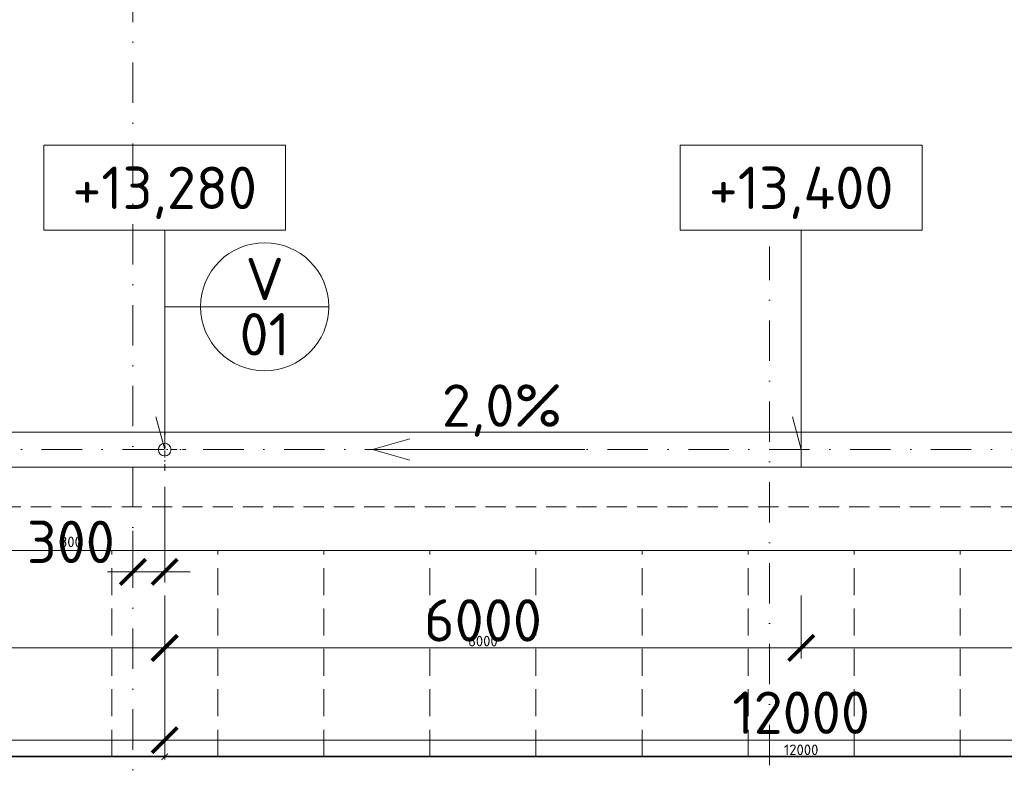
# Model space of a CAD drawing. Header units: millimetres. Extents: x -1695604 to 5289369, y -1488057 to 2187451.
# Tile 159 of 256: x 113483 to 122765, y 174258 to 181353. Entities that reach past the tile are written whole.
import ezdxf
from ezdxf import colors
from ezdxf.entities.mleader import LeaderData, LeaderLine
from ezdxf.enums import TextEntityAlignment as Align
from ezdxf.math import Vec2, Vec3

# ---------------------------------------------------------------- set-up
doc = ezdxf.new("R2010")
doc.units = ezdxf.units.MM
for name, pattern in [('CENTERX2', [101.6, 63.5, -12.7, 12.7, -12.7]), ('DASHDOT', [25.4, 12.7, -6.35, 0, -6.35]), ('ČÁRKOVANÁ', [19.05, 12.7, -6.35])]:
    doc.linetypes.add(name, pattern=pattern)
doc.layers.get('Defpoints').update_dxf_attribs({"color": 8})
for name, color, linetype, lineweight in [('A99_N_kce-pohl', 1, 'Continuous', 9), ('A99_N_koty-200', 5, 'Continuous', 5), ('A99_N_koty-200 @ 200', 5, 'Continuous', 5), ('A99_N_koty-200 @ 50 (2)', 5, 'Continuous', 5), ('A99_N_koty-vysk', 160, 'Continuous', 5), ('A99_N_txt-popis-50 @ 200', 240, 'Continuous', 9), ('A99_N_znaceni 200', 5, 'Continuous', 5), ('A99_S_osy', 1, 'CENTERX2', 5)]:
    doc.layers.add(name, color=color, linetype=linetype, lineweight=lineweight)
doc.styles.add('A99_kota', font='isocpeur.ttf', dxfattribs={"height": 2})
doc.styles.add('A99_popis', font='isocpeur.ttf')
doc.styles.add('ad_popis 100', font='isocpeur.ttf', dxfattribs={"height": 200})
doc.dimstyles.new('A99_kota_200 new', dxfattribs={"dimscale": 200, "dimtxt": 2, "dimasz": 1.2, "dimexe": 0.5, "dimexo": 1.5, "dimgap": 0.3, "dimtad": 1, "dimdec": 0, "dimzin": 3, "dimdsep": 46, "dimtxsty": 'A99_kota', "dimblk": 'ARCHTICK', "dimcen": 2.5, "dimazin": 2, "dimtfac": 0.75, "dimtdec": 0, "dimtmove": 2, "dimatfit": 0, "dimfxl": 0, "dimtolj": 1, "dimtzin": 0, "dimlwd": 5, "dimlwe": 5, "dimarcsym": 0})

# ---------------------------------------------------------------- blocks, each defined once
blk = doc.blocks.new('_ArchTick')
at = {"color": 0, "linetype": 'ByBlock', "const_width": 0.15}
blk.add_lwpolyline([(-0.5, -0.5), (0.5, 0.5)], dxfattribs=at)
blk = doc.blocks.new('*D5286')
at = {"layer": 'A99_N_koty-200', "color": 0, "linetype": 'Continuous', "lineweight": 5, "transparency": 16777216}
for p, q in [((114850, 176947.5), (114850, 176047.5)), ((114550, 176535), (114550, 176047.5)), ((114550, 176147.5), (114310, 176147.5)), ((114550, 176147.5), (114850, 176147.5)), ((114850, 176147.5), (115090, 176147.5))]:
    blk.add_line(p, q, dxfattribs=at)
at = {"layer": 'Defpoints', "color": 0, "linetype": 'Continuous', "lineweight": 18, "transparency": 16777216}
for p in [(114850, 177300), (114550, 176835), (114850, 176147.5)]:
    blk.add_point(p, dxfattribs=at)
at = {"layer": 'A99_N_koty-200', "color": 0, "linetype": 'Continuous', "lineweight": 5, "transparency": 16777216, "xscale": 240, "yscale": 240, "zscale": 240}
blk.add_blockref('_ArchTick', (114550, 176147.5), dxfattribs=at)
at = {"layer": 'A99_N_koty-200', "color": 0, "linetype": 'Continuous', "lineweight": 5, "transparency": 16777216, "xscale": 240, "yscale": 240, "zscale": 240, "rotation": 180}
blk.add_blockref('_ArchTick', (114850, 176147.5), dxfattribs=at)
at = {"layer": 'A99_N_koty-200', "color": 0, "linetype": 'Continuous', "transparency": 16777216, "insert": (113965, 176430), "char_height": 400, "attachment_point": 5, "style": 'A99_kota'}
blk.add_mtext('\\A1;300', dxfattribs=at)
blk = doc.blocks.new('*D5287')
at = {"layer": 'A99_N_koty-200', "color": 0, "linetype": 'Continuous', "lineweight": 5, "transparency": 16777216}
for p, q in [((114550, 176347.5), (114550, 176122.5)), ((114850, 176347.5), (114850, 176122.5)), ((114550, 176147.5), (114490, 176147.5)), ((114550, 176147.5), (114850, 176147.5)), ((114850, 176147.5), (114910, 176147.5))]:
    blk.add_line(p, q, dxfattribs=at)
at = {"layer": 'Defpoints', "color": 0, "linetype": 'Continuous', "lineweight": 18, "transparency": 16777216}
for p in [(114850, 177300), (114550, 176835), (114850, 176147.5)]:
    blk.add_point(p, dxfattribs=at)
at = {"layer": 'A99_N_koty-200', "color": 0, "linetype": 'Continuous', "lineweight": 5, "transparency": 16777216, "xscale": 60, "yscale": 60, "zscale": 60}
blk.add_blockref('_ArchTick', (114550, 176147.5), dxfattribs=at)
at = {"layer": 'A99_N_koty-200', "color": 0, "linetype": 'Continuous', "lineweight": 5, "transparency": 16777216, "xscale": 60, "yscale": 60, "zscale": 60, "rotation": 180}
blk.add_blockref('_ArchTick', (114850, 176147.5), dxfattribs=at)
at = {"layer": 'A99_N_koty-200', "color": 0, "linetype": 'Continuous', "transparency": 16777216, "insert": (113965, 176430), "char_height": 100, "attachment_point": 5, "style": 'A99_kota'}
blk.add_mtext('\\A1;300', dxfattribs=at)
blk = doc.blocks.new('*D5292')
at = {"layer": 'A99_N_koty-200', "color": 0, "linetype": 'Continuous', "lineweight": 5, "transparency": 16777216}
for p, q in [((102850, 175360), (102850, 174460)), ((114850, 175360), (114850, 174460)), ((102850, 174560), (114850, 174560))]:
    blk.add_line(p, q, dxfattribs=at)
at = {"layer": 'Defpoints', "color": 0, "linetype": 'Continuous', "lineweight": 18, "transparency": 16777216}
for p in [(102850, 177300), (114850, 176835), (114850, 174560)]:
    blk.add_point(p, dxfattribs=at)
at = {"layer": 'A99_N_koty-200', "color": 0, "linetype": 'Continuous', "lineweight": 5, "transparency": 16777216, "xscale": 240, "yscale": 240, "zscale": 240, "rotation": 180}
blk.add_blockref('_ArchTick', (102850, 174560), dxfattribs=at)
at = {"layer": 'A99_N_koty-200', "color": 0, "linetype": 'Continuous', "lineweight": 5, "transparency": 16777216, "xscale": 240, "yscale": 240, "zscale": 240}
blk.add_blockref('_ArchTick', (114850, 174560), dxfattribs=at)
at = {"layer": 'A99_N_koty-200', "color": 0, "linetype": 'Continuous', "transparency": 16777216, "insert": (110797.5, 174820), "char_height": 400, "attachment_point": 5, "style": 'A99_kota'}
blk.add_mtext('\\A1;12000', dxfattribs=at)
blk = doc.blocks.new('*D5293')
at = {"layer": 'A99_N_koty-200', "color": 0, "linetype": 'Continuous', "lineweight": 5, "transparency": 16777216}
for p, q in [((102850, 174605), (102850, 174380)), ((114850, 174605), (114850, 174380)), ((102850, 174405), (114850, 174405))]:
    blk.add_line(p, q, dxfattribs=at)
at = {"layer": 'Defpoints', "color": 0, "linetype": 'Continuous', "lineweight": 18, "transparency": 16777216}
for p in [(102850, 177300), (114850, 176835), (114850, 174405)]:
    blk.add_point(p, dxfattribs=at)
at = {"layer": 'A99_N_koty-200', "color": 0, "linetype": 'Continuous', "lineweight": 5, "transparency": 16777216, "xscale": 60, "yscale": 60, "zscale": 60, "rotation": 180}
blk.add_blockref('_ArchTick', (102850, 174405), dxfattribs=at)
at = {"layer": 'A99_N_koty-200', "color": 0, "linetype": 'Continuous', "lineweight": 5, "transparency": 16777216, "xscale": 60, "yscale": 60, "zscale": 60}
blk.add_blockref('_ArchTick', (114850, 174405), dxfattribs=at)
at = {"layer": 'A99_N_koty-200', "color": 0, "linetype": 'Continuous', "transparency": 16777216, "insert": (108850, 174470), "char_height": 100, "attachment_point": 5, "style": 'A99_kota'}
blk.add_mtext('\\A1;12000', dxfattribs=at)
blk = doc.blocks.new('*D5298')
at = {"layer": 'A99_N_koty-200', "color": 0, "linetype": 'Continuous', "lineweight": 5, "transparency": 16777216}
for p, q in [((108850, 175925), (108850, 175330)), ((114850, 175925), (114850, 175330)), ((114850, 175430), (108850, 175430))]:
    blk.add_line(p, q, dxfattribs=at)
at = {"layer": 'Defpoints', "color": 0, "linetype": 'Continuous', "lineweight": 18, "transparency": 16777216}
for p in [(108850, 176225), (114850, 176225), (108850, 175430)]:
    blk.add_point(p, dxfattribs=at)
at = {"layer": 'A99_N_koty-200', "color": 0, "linetype": 'Continuous', "lineweight": 5, "transparency": 16777216, "xscale": 240, "yscale": 240, "zscale": 240, "rotation": 180}
blk.add_blockref('_ArchTick', (108850, 175430), dxfattribs=at)
at = {"layer": 'A99_N_koty-200', "color": 0, "linetype": 'Continuous', "lineweight": 5, "transparency": 16777216, "xscale": 240, "yscale": 240, "zscale": 240}
blk.add_blockref('_ArchTick', (114850, 175430), dxfattribs=at)
at = {"layer": 'A99_N_koty-200', "color": 0, "linetype": 'Continuous', "transparency": 16777216, "insert": (111850, 175690), "char_height": 400, "attachment_point": 5, "style": 'A99_kota'}
blk.add_mtext('\\A1;6000', dxfattribs=at)
blk = doc.blocks.new('*D5299')
at = {"layer": 'A99_N_koty-200', "color": 0, "linetype": 'Continuous', "lineweight": 5, "transparency": 16777216}
for p, q in [((108850, 175630), (108850, 175405)), ((114850, 175630), (114850, 175405)), ((114850, 175430), (108850, 175430))]:
    blk.add_line(p, q, dxfattribs=at)
at = {"layer": 'Defpoints', "color": 0, "linetype": 'Continuous', "lineweight": 18, "transparency": 16777216}
for p in [(108850, 176225), (114850, 176225), (108850, 175430)]:
    blk.add_point(p, dxfattribs=at)
at = {"layer": 'A99_N_koty-200', "color": 0, "linetype": 'Continuous', "lineweight": 5, "transparency": 16777216, "xscale": 60, "yscale": 60, "zscale": 60, "rotation": 180}
blk.add_blockref('_ArchTick', (108850, 175430), dxfattribs=at)
at = {"layer": 'A99_N_koty-200', "color": 0, "linetype": 'Continuous', "lineweight": 5, "transparency": 16777216, "xscale": 60, "yscale": 60, "zscale": 60}
blk.add_blockref('_ArchTick', (114850, 175430), dxfattribs=at)
at = {"layer": 'A99_N_koty-200', "color": 0, "linetype": 'Continuous', "transparency": 16777216, "insert": (111850, 175495), "char_height": 100, "attachment_point": 5, "style": 'A99_kota'}
blk.add_mtext('\\A1;6000', dxfattribs=at)
blk = doc.blocks.new('*U66')
at = {"color": 0, "linetype": 'ByBlock'}
for p, q in [((5.7, -4), (5.7, -14.35)), ((5.7, -14.35), (5.286, -12.805))]:
    blk.add_line(p, q, dxfattribs=at)
blk.add_lwpolyline([(0, -4), (11.4, -4), (11.4, 0), (0, 0)], close=True, dxfattribs=at)
at = {"color": 0, "linetype": 'ByBlock', "style": 'A99_kota'}
for tag, p in [('VYSKA', (5.7, -2.241)), ('VYSKA_POPIS1', (5.7, -6.041)), ('VYSKA_POPIS2', (5.9, -9.541)), ('VYSKA_POPIS3', (5.9, -13.041))]:
    blk.add_attdef(tag, text='', height=2, dxfattribs=at).set_placement(p, align=Align.MIDDLE)
blk = doc.blocks.new('*D5343')
at = {"layer": 'A99_N_koty-200', "color": 0, "linetype": 'Continuous', "lineweight": 5, "transparency": 16777216}
for p, q in [((114850, 175360), (114850, 174460)), ((126850, 175360), (126850, 174460)), ((114850, 174560), (126850, 174560))]:
    blk.add_line(p, q, dxfattribs=at)
at = {"layer": 'Defpoints', "color": 0, "linetype": 'Continuous', "lineweight": 18, "transparency": 16777216}
for p in [(114850, 176835), (126850, 176835), (126850, 174560)]:
    blk.add_point(p, dxfattribs=at)
at = {"layer": 'A99_N_koty-200', "color": 0, "linetype": 'Continuous', "lineweight": 5, "transparency": 16777216, "xscale": 240, "yscale": 240, "zscale": 240, "rotation": 180}
blk.add_blockref('_ArchTick', (114850, 174560), dxfattribs=at)
at = {"layer": 'A99_N_koty-200', "color": 0, "linetype": 'Continuous', "lineweight": 5, "transparency": 16777216, "xscale": 240, "yscale": 240, "zscale": 240}
blk.add_blockref('_ArchTick', (126850, 174560), dxfattribs=at)
at = {"layer": 'A99_N_koty-200', "color": 0, "linetype": 'Continuous', "transparency": 16777216, "insert": (120850, 174820), "char_height": 400, "attachment_point": 5, "style": 'A99_kota'}
blk.add_mtext('\\A1;12000', dxfattribs=at)
blk = doc.blocks.new('*D5344')
at = {"layer": 'A99_N_koty-200', "color": 0, "linetype": 'Continuous', "lineweight": 5, "transparency": 16777216}
for p, q in [((114850, 174605), (114850, 174380)), ((126850, 174605), (126850, 174380)), ((114850, 174405), (126850, 174405))]:
    blk.add_line(p, q, dxfattribs=at)
at = {"layer": 'Defpoints', "color": 0, "linetype": 'Continuous', "lineweight": 18, "transparency": 16777216}
for p in [(114850, 176835), (126850, 176835), (126850, 174405)]:
    blk.add_point(p, dxfattribs=at)
at = {"layer": 'A99_N_koty-200', "color": 0, "linetype": 'Continuous', "lineweight": 5, "transparency": 16777216, "xscale": 60, "yscale": 60, "zscale": 60, "rotation": 180}
blk.add_blockref('_ArchTick', (114850, 174405), dxfattribs=at)
at = {"layer": 'A99_N_koty-200', "color": 0, "linetype": 'Continuous', "lineweight": 5, "transparency": 16777216, "xscale": 60, "yscale": 60, "zscale": 60}
blk.add_blockref('_ArchTick', (126850, 174405), dxfattribs=at)
at = {"layer": 'A99_N_koty-200', "color": 0, "linetype": 'Continuous', "transparency": 16777216, "insert": (120850, 174470), "char_height": 100, "attachment_point": 5, "style": 'A99_kota'}
blk.add_mtext('\\A1;12000', dxfattribs=at)
blk = doc.blocks.new('*D5346')
at = {"layer": 'A99_N_koty-200', "color": 0, "linetype": 'Continuous', "lineweight": 5, "transparency": 16777216}
for p, q in [((114850, 175925), (114850, 175330)), ((120850, 175925), (120850, 175330)), ((114850, 175430), (120850, 175430))]:
    blk.add_line(p, q, dxfattribs=at)
at = {"layer": 'Defpoints', "color": 0, "linetype": 'Continuous', "lineweight": 18, "transparency": 16777216}
for p in [(114850, 176225), (120850, 176225), (120850, 175430)]:
    blk.add_point(p, dxfattribs=at)
at = {"layer": 'A99_N_koty-200', "color": 0, "linetype": 'Continuous', "lineweight": 5, "transparency": 16777216, "xscale": 240, "yscale": 240, "zscale": 240, "rotation": 180}
blk.add_blockref('_ArchTick', (114850, 175430), dxfattribs=at)
at = {"layer": 'A99_N_koty-200', "color": 0, "linetype": 'Continuous', "lineweight": 5, "transparency": 16777216, "xscale": 240, "yscale": 240, "zscale": 240}
blk.add_blockref('_ArchTick', (120850, 175430), dxfattribs=at)
at = {"layer": 'A99_N_koty-200', "color": 0, "linetype": 'Continuous', "transparency": 16777216, "insert": (117850, 175690), "char_height": 400, "attachment_point": 5, "style": 'A99_kota'}
blk.add_mtext('\\A1;6000', dxfattribs=at)
blk = doc.blocks.new('*D5347')
at = {"layer": 'A99_N_koty-200', "color": 0, "linetype": 'Continuous', "lineweight": 5, "transparency": 16777216}
for p, q in [((114850, 175630), (114850, 175405)), ((120850, 175630), (120850, 175405)), ((114850, 175430), (120850, 175430))]:
    blk.add_line(p, q, dxfattribs=at)
at = {"layer": 'Defpoints', "color": 0, "linetype": 'Continuous', "lineweight": 18, "transparency": 16777216}
for p in [(114850, 176225), (120850, 176225), (120850, 175430)]:
    blk.add_point(p, dxfattribs=at)
at = {"layer": 'A99_N_koty-200', "color": 0, "linetype": 'Continuous', "lineweight": 5, "transparency": 16777216, "xscale": 60, "yscale": 60, "zscale": 60, "rotation": 180}
blk.add_blockref('_ArchTick', (114850, 175430), dxfattribs=at)
at = {"layer": 'A99_N_koty-200', "color": 0, "linetype": 'Continuous', "lineweight": 5, "transparency": 16777216, "xscale": 60, "yscale": 60, "zscale": 60}
blk.add_blockref('_ArchTick', (120850, 175430), dxfattribs=at)
at = {"layer": 'A99_N_koty-200', "color": 0, "linetype": 'Continuous', "transparency": 16777216, "insert": (117850, 175495), "char_height": 100, "attachment_point": 5, "style": 'A99_kota'}
blk.add_mtext('\\A1;6000', dxfattribs=at)
blk = doc.blocks.new('*D5349')
at = {"layer": 'A99_N_koty-200', "color": 0, "linetype": 'Continuous', "lineweight": 5, "transparency": 16777216}
for p, q in [((120850, 175925), (120850, 175330)), ((126850, 175925), (126850, 175330)), ((126850, 175430), (120850, 175430))]:
    blk.add_line(p, q, dxfattribs=at)
at = {"layer": 'Defpoints', "color": 0, "linetype": 'Continuous', "lineweight": 18, "transparency": 16777216}
for p in [(120850, 176225), (126850, 176225), (120850, 175430)]:
    blk.add_point(p, dxfattribs=at)
at = {"layer": 'A99_N_koty-200', "color": 0, "linetype": 'Continuous', "lineweight": 5, "transparency": 16777216, "xscale": 240, "yscale": 240, "zscale": 240, "rotation": 180}
blk.add_blockref('_ArchTick', (120850, 175430), dxfattribs=at)
at = {"layer": 'A99_N_koty-200', "color": 0, "linetype": 'Continuous', "lineweight": 5, "transparency": 16777216, "xscale": 240, "yscale": 240, "zscale": 240}
blk.add_blockref('_ArchTick', (126850, 175430), dxfattribs=at)
at = {"layer": 'A99_N_koty-200', "color": 0, "linetype": 'Continuous', "transparency": 16777216, "insert": (123850, 175690), "char_height": 400, "attachment_point": 5, "style": 'A99_kota'}
blk.add_mtext('\\A1;6000', dxfattribs=at)
blk = doc.blocks.new('*D5350')
at = {"layer": 'A99_N_koty-200', "color": 0, "linetype": 'Continuous', "lineweight": 5, "transparency": 16777216}
for p, q in [((120850, 175630), (120850, 175405)), ((126850, 175630), (126850, 175405)), ((126850, 175430), (120850, 175430))]:
    blk.add_line(p, q, dxfattribs=at)
at = {"layer": 'Defpoints', "color": 0, "linetype": 'Continuous', "lineweight": 18, "transparency": 16777216}
for p in [(120850, 176225), (126850, 176225), (120850, 175430)]:
    blk.add_point(p, dxfattribs=at)
at = {"layer": 'A99_N_koty-200', "color": 0, "linetype": 'Continuous', "lineweight": 5, "transparency": 16777216, "xscale": 60, "yscale": 60, "zscale": 60, "rotation": 180}
blk.add_blockref('_ArchTick', (120850, 175430), dxfattribs=at)
at = {"layer": 'A99_N_koty-200', "color": 0, "linetype": 'Continuous', "lineweight": 5, "transparency": 16777216, "xscale": 60, "yscale": 60, "zscale": 60}
blk.add_blockref('_ArchTick', (126850, 175430), dxfattribs=at)
at = {"layer": 'A99_N_koty-200', "color": 0, "linetype": 'Continuous', "transparency": 16777216, "insert": (123850, 175495), "char_height": 100, "attachment_point": 5, "style": 'A99_kota'}
blk.add_mtext('\\A1;6000', dxfattribs=at)
blk = doc.blocks.new('*U20')
at = {"color": 0, "linetype": 'ByBlock'}
blk.add_line((-3.02, 0), (3.02, 0), dxfattribs=at)
blk.add_circle((0, 0), 3.02, dxfattribs=at)
at = {"color": 0, "linetype": 'ByBlock', "style": 'A99_popis'}
for tag, p in [('KATEGORIE', (0, 1.31)), ('PRVEK', (0, -1.298))]:
    blk.add_attdef(tag, text='', height=2, dxfattribs=at).set_placement(p, align=Align.MIDDLE_CENTER)
blk = doc.blocks.new('*U6183')
at = {"layer": 'A99_N_koty-200 @ 200', "linetype": 'Continuous'}
dim = blk.add_linear_dim(base=(114850, 176147.5), p1=(114550, 176835), p2=(114850, 177300), dimstyle='A99_kota_200 new', override={"dimscale": 200, "dimtix": 1, "dimtofl": 1, "dimtmove": 2, "dimatfit": 0}, dxfattribs=at)
dim.commit()
dim.dimension.update_dxf_attribs({"geometry": '*D5286', "text_midpoint": (113965, 176430), "dimtype": 128})
at = {"layer": 'A99_N_koty-200 @ 50 (2)', "linetype": 'Continuous'}
dim = blk.add_linear_dim(base=(114850, 176147.5), p1=(114550, 176835), p2=(114850, 177300), dimstyle='A99_kota_200 new', override={"dimscale": 50, "dimtix": 1, "dimtofl": 1, "dimtmove": 2, "dimatfit": 0}, dxfattribs=at)
dim.commit()
dim.dimension.update_dxf_attribs({"geometry": '*D5287', "text_midpoint": (113965, 176430), "dimtype": 128})
blk = doc.blocks.new('*U6185')
at = {"layer": 'A99_N_koty-200 @ 200', "linetype": 'Continuous'}
dim = blk.add_linear_dim(base=(114850, 174560), p1=(102850, 177300), p2=(114850, 176835), dimstyle='A99_kota_200 new', override={"dimscale": 200, "dimtix": 1, "dimtofl": 1, "dimtmove": 2, "dimatfit": 0}, dxfattribs=at)
dim.commit()
dim.dimension.update_dxf_attribs({"geometry": '*D5292', "text_midpoint": (110797.5, 174820), "dimtype": 128})
at = {"layer": 'A99_N_koty-200 @ 50 (2)', "linetype": 'Continuous'}
dim = blk.add_linear_dim(base=(114850, 174405), p1=(102850, 177300), p2=(114850, 176835), dimstyle='A99_kota_200 new', override={"dimscale": 50, "dimtix": 1, "dimtofl": 1, "dimtmove": 2, "dimatfit": 0}, dxfattribs=at)
dim.commit()
dim.dimension.update_dxf_attribs({"geometry": '*D5293', "text_midpoint": (108850, 174470)})
blk = doc.blocks.new('*U6187')
at = {"layer": 'A99_N_koty-200 @ 200', "linetype": 'Continuous'}
dim = blk.add_linear_dim(base=(108850, 175430), p1=(114850, 176225), p2=(108850, 176225), angle=180, dimstyle='A99_kota_200 new', override={"dimscale": 200, "dimtix": 1, "dimtofl": 1, "dimtmove": 2, "dimatfit": 0}, dxfattribs=at)
dim.commit()
dim.dimension.update_dxf_attribs({"geometry": '*D5298', "text_midpoint": (111850, 175690)})
at = {"layer": 'A99_N_koty-200 @ 50 (2)', "linetype": 'Continuous'}
dim = blk.add_linear_dim(base=(108850, 175430), p1=(114850, 176225), p2=(108850, 176225), angle=180, dimstyle='A99_kota_200 new', override={"dimscale": 50, "dimtix": 1, "dimtofl": 1, "dimtmove": 2, "dimatfit": 0}, dxfattribs=at)
dim.commit()
dim.dimension.update_dxf_attribs({"geometry": '*D5299', "text_midpoint": (111850, 175495)})
blk = doc.blocks.new('*U6202')
at = {"layer": 'A99_N_koty-200 @ 200', "linetype": 'Continuous'}
dim = blk.add_linear_dim(base=(126850, 174560), p1=(114850, 176835), p2=(126850, 176835), dimstyle='A99_kota_200 new', override={"dimscale": 200, "dimtix": 1, "dimtofl": 1, "dimtmove": 2, "dimatfit": 0}, dxfattribs=at)
dim.commit()
dim.dimension.update_dxf_attribs({"geometry": '*D5343', "text_midpoint": (120850, 174820)})
at = {"layer": 'A99_N_koty-200 @ 50 (2)', "linetype": 'Continuous'}
dim = blk.add_linear_dim(base=(126850, 174405), p1=(114850, 176835), p2=(126850, 176835), dimstyle='A99_kota_200 new', override={"dimscale": 50, "dimtix": 1, "dimtofl": 1, "dimtmove": 2, "dimatfit": 0}, dxfattribs=at)
dim.commit()
dim.dimension.update_dxf_attribs({"geometry": '*D5344', "text_midpoint": (120850, 174470)})
blk = doc.blocks.new('*U6203')
at = {"layer": 'A99_N_koty-200 @ 200', "linetype": 'Continuous'}
dim = blk.add_linear_dim(base=(120850, 175430), p1=(114850, 176225), p2=(120850, 176225), dimstyle='A99_kota_200 new', override={"dimscale": 200, "dimtix": 1, "dimtofl": 1, "dimtmove": 2, "dimatfit": 0}, dxfattribs=at)
dim.commit()
dim.dimension.update_dxf_attribs({"geometry": '*D5346', "text_midpoint": (117850, 175690)})
at = {"layer": 'A99_N_koty-200 @ 50 (2)', "linetype": 'Continuous'}
dim = blk.add_linear_dim(base=(120850, 175430), p1=(114850, 176225), p2=(120850, 176225), dimstyle='A99_kota_200 new', override={"dimscale": 50, "dimtix": 1, "dimtofl": 1, "dimtmove": 2, "dimatfit": 0}, dxfattribs=at)
dim.commit()
dim.dimension.update_dxf_attribs({"geometry": '*D5347', "text_midpoint": (117850, 175495)})
blk = doc.blocks.new('*U6204')
at = {"layer": 'A99_N_koty-200 @ 200', "linetype": 'Continuous'}
dim = blk.add_linear_dim(base=(120850, 175430), p1=(126850, 176225), p2=(120850, 176225), angle=180, dimstyle='A99_kota_200 new', override={"dimscale": 200, "dimtix": 1, "dimtofl": 1, "dimtmove": 2, "dimatfit": 0}, dxfattribs=at)
dim.commit()
dim.dimension.update_dxf_attribs({"geometry": '*D5349', "text_midpoint": (123850, 175690)})
at = {"layer": 'A99_N_koty-200 @ 50 (2)', "linetype": 'Continuous'}
dim = blk.add_linear_dim(base=(120850, 175430), p1=(126850, 176225), p2=(120850, 176225), angle=180, dimstyle='A99_kota_200 new', override={"dimscale": 50, "dimtix": 1, "dimtofl": 1, "dimtmove": 2, "dimatfit": 0}, dxfattribs=at)
dim.commit()
dim.dimension.update_dxf_attribs({"geometry": '*D5350', "text_midpoint": (123850, 175495)})

msp = doc.modelspace()

# ---------------------------------------------------------------- linework, layer by layer
at = {"layer": 'A99_N_kce-pohl', "linetype": 'ČÁRKOVANÁ', "lineweight": 9, "ltscale": 15}
msp.add_line((5860, 176760), (150690, 176760), dxfattribs=at)
at = {"layer": 'A99_N_kce-pohl', "linetype": 'DASHDOT', "lineweight": 5, "ltscale": 5}
for points in [[(114850, 177100), (114850, 177500)], [(114650, 177300), (115050, 177300)]]:
    msp.add_lwpolyline(points, dxfattribs=at)
at = {"layer": 'A99_N_kce-pohl', "linetype": 'Continuous', "ltscale": 25}
msp.add_lwpolyline([(150690, 177135), (150690, 177465), (6000, 177465), (6000, 177135)], close=True, dxfattribs=at)
msp.add_lwpolyline([(120850, 177135), (120850, 177465)], dxfattribs=at)
at = {"layer": 'A99_N_kce-pohl', "linetype": 'Continuous', "lineweight": 9, "ltscale": 15}
msp.add_lwpolyline([(138875.5, 176350), (7180, 176350)], dxfattribs=at)
at = {"layer": 'A99_N_kce-pohl', "color": 30, "linetype": 'ČÁRKOVANÁ', "lineweight": 5, "ltscale": 20, "true_color": 0xff6e3d}
for points in [[(114350, 174405), (114350, 176350)], [(115350, 174405), (115350, 176350)], [(116350, 174405), (116350, 176350)], [(117350, 174405), (117350, 176350)], [(118350, 174405), (118350, 176350)], [(119350, 174405), (119350, 176350)], [(120350, 174405), (120350, 176350)], [(121350, 174405), (121350, 176350)], [(122350, 174405), (122350, 176350)]]:
    msp.add_lwpolyline(points, dxfattribs=at)
at = {"layer": 'A99_N_kce-pohl', "color": 1, "linetype": 'Continuous', "lineweight": 9, "ltscale": 25}
msp.add_lwpolyline([(138352.5, 174145), (138352.5, 174410), (7350, 174410), (7350, 174145)], close=True, dxfattribs=at)
at = {"layer": 'A99_N_kce-pohl', "linetype": 'Continuous'}
msp.add_circle((114850, 177300), 60, dxfattribs=at)
at = {"layer": 'A99_N_koty-vysk'}
for points in [[(116810, 177300), (117160, 177400)], [(116810, 177300), (118810, 177300)], [(116810, 177300), (117160, 177200)]]:
    msp.add_lwpolyline(points, dxfattribs=at)
at = {"layer": 'A99_N_znaceni 200'}
msp.add_lwpolyline([(115188.5, 178646.5), (114850, 178646.5)], dxfattribs=at)
at = {"layer": 'A99_S_osy', "linetype": 'DASHDOT', "lineweight": 5, "ltscale": 30}
for points in [[(114550, 250300), (114550, 146890)], [(120550, 146890), (120550, 179215)], [(177325, 177300), (4375, 177300)]]:
    msp.add_lwpolyline(points, dxfattribs=at)

# ---------------------------------------------------------------- block references
at = {"layer": 'A99_N_koty-200', "color": 3, "linetype": 'Continuous', "lineweight": 18}
for name in ['*U6185', '*U6183', '*U6202', '*U6187', '*U6203', '*U6204']:
    msp.add_blockref(name, (0, 0), dxfattribs=at)
at = {"layer": 'A99_N_koty-vysk', "xscale": 200, "yscale": 200, "zscale": 200}
for p, values in [((113710, 180170), {'VYSKA': '+13,280'}), ((119710, 180170), {'VYSKA': '+13,400'})]:
    msp.add_blockref('*U66', p, dxfattribs=at).add_auto_attribs(values)
at = {"layer": 'A99_N_znaceni 200', "xscale": 200, "yscale": 200, "zscale": 200}
msp.add_blockref('*U20', (115792.5, 178646.5), dxfattribs=at).add_auto_attribs({'KATEGORIE': 'V', 'PRVEK': '01'})

# ---------------------------------------------------------------- texts
at = {"layer": 'A99_N_koty-vysk', "insert": (117463, 177915), "char_height": 400, "attachment_point": 1, "style": 'ad_popis 100'}
msp.add_mtext_dynamic_manual_height_columns('2,0%', width=673.852, gutter_width=2000, heights=[0], dxfattribs=at)

# ---------------------------------------------------------------- leaders
at = {"layer": 'A99_N_txt-popis-50 @ 200', "lineweight": 9}
ml = msp.add_multileader_mtext('Standard', dxfattribs=at)
ml.set_content('\\A1;{\\C256;odvodňovací žlab se nemění,\\Pna stavbě se provede kontrola}', color=1, style='A99_popis')
ml.set_leader_properties(color=256, linetype='ByLayer', lineweight=-1)
ml.build(insert=Vec2(0, 0))
ml.multileader.update_dxf_attribs({"dogleg_length": 200, "arrow_head_size": 300, "scale": 200})
ctx = ml.context
ctx.base_point, ctx.scale, ctx.char_height, ctx.arrow_head_size, ctx.landing_gap_size, ctx.plane_origin = Vec3(32602.5, 172915), 200, 400, 300, 1000, Vec3(32050, 165489.2)
notes = []
notes.append((ctx, [(0, (1, 1, 0), (31802.5, 172915), (1, 0), 800, [(0, [(31805, 174410)], 0, [])])]))
ctx.mtext.insert, ctx.mtext.width, ctx.mtext.defined_height, ctx.mtext.flow_direction = Vec3(33602.5, 173175), 7914.793, 1247.5, 5
ml = msp.add_multileader_mtext('Standard', dxfattribs=at)
ml.set_content('\\A1;{\\C256;odvodňovací žlab se nemění,\\Pna stavbě se provede kontrola}', color=1, style='A99_popis')
ml.set_leader_properties(color=256, linetype='ByLayer', lineweight=-1)
ml.build(insert=Vec2(0, 0))
ml.multileader.update_dxf_attribs({"dogleg_length": 200, "arrow_head_size": 300, "scale": 200})
ctx = ml.context
ctx.base_point, ctx.scale, ctx.char_height, ctx.arrow_head_size, ctx.landing_gap_size, ctx.plane_origin = Vec3(81607.5, 172915), 200, 400, 300, 1000, Vec3(81055, 165489.2)
notes.append((ctx, [(0, (1, 1, 0), (80807.5, 172915), (1, 0), 800, [(0, [(80810, 174410)], 0, [])])]))
ctx.mtext.insert, ctx.mtext.width, ctx.mtext.defined_height, ctx.mtext.flow_direction = Vec3(82607.5, 173175), 7914.793, 1247.5, 5
for ctx, leaders in notes:
    for number, flags, end, landing, length, lines in leaders:
        leader = LeaderData()
        leader.index, (leader.has_last_leader_line, leader.has_dogleg_vector, leader.attachment_direction) = number, flags
        leader.last_leader_point, leader.dogleg_vector, leader.dogleg_length = Vec3(end), Vec3(landing), length
        for number, points, colour, breaks in lines:
            line = LeaderLine()
            line.index, line.vertices, line.color, line.breaks = number, Vec3.list(points), colors.encode_raw_color(colour), breaks
            leader.lines.append(line)
        ctx.leaders.append(leader)

doc.saveas('drawing.dxf')
